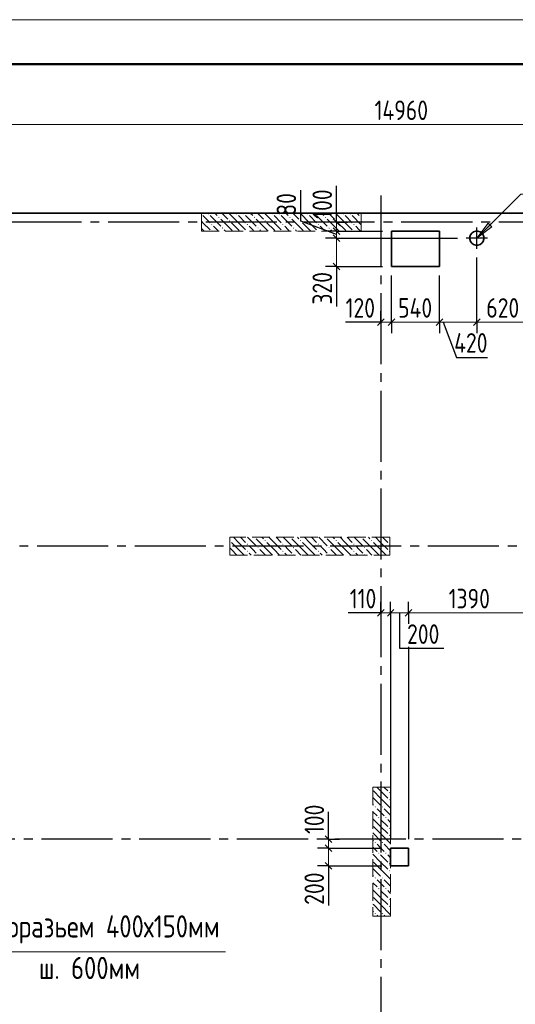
# Model space of a CAD drawing. Header units: millimetres. Extents: x 0 to 43617, y 0 to 59400.
# Tile 21 of 23: x 10557 to 16138, y 48310 to 59400. Entities that reach past the tile are written whole.
import ezdxf

# ---------------------------------------------------------------- set-up
doc = ezdxf.new("R2010")
doc.units = ezdxf.units.MM
doc.linetypes.add('______2', pattern=[270, 200, -70])
doc.linetypes.add('______5', pattern=[1100, 800, -100, 100, -100])
for name, color, linetype, lineweight in [('Standard', 7, 'Continuous', 25), ('ЖБ Перекрытие верхний уровень', 7, 'Continuous', 35), ('ЖБ Пилон', 7, 'Continuous', 35), ('Оси', 40, '______5', 18), ('Примечания', 7, 'Continuous', 25), ('Размерная выноска', 7, 'Continuous', 13)]:
    doc.layers.add(name, color=color, linetype=linetype, lineweight=lineweight)
doc.styles.add('GOST 2.304-81', font='txt')

msp = doc.modelspace()

# ---------------------------------------------------------------- hatches: boundary and pattern name
at = {"layer": 'ЖБ Пилон', "linetype": 'Continuous', "lineweight": 18, "transparency": 33554687}
for points in [[(12604, 57217), (12607, 57213), (12604, 57210)], [(12674, 57213), (12681, 57220), (12687, 57213), (12681, 57207)], [(12794, 57173), (12801, 57180), (12807, 57173), (12801, 57167)], [(12914, 57133), (12921, 57140), (12927, 57133), (12921, 57127)], [(12994, 57213), (13001, 57220), (13007, 57213), (13001, 57207)], [(13074, 57213), (13081, 57220), (13087, 57213), (13081, 57207)], [(13194, 57173), (13201, 57180), (13207, 57173), (13201, 57167)], [(13314, 57133), (13321, 57140), (13327, 57133), (13321, 57127)], [(13394, 57213), (13401, 57220), (13407, 57213), (13401, 57207)], [(13474, 57213), (13481, 57220), (13487, 57213), (13481, 57207)], [(13594, 57173), (13601, 57180), (13607, 57173), (13601, 57167)], [(13714, 57133), (13721, 57140), (13727, 57133), (13721, 57127)], [(13794, 57213), (13801, 57220), (13807, 57213), (13801, 57207)], [(13874, 57213), (13881, 57220), (13887, 57213), (13881, 57207)], [(13994, 57173), (14001, 57180), (14007, 57173), (14001, 57167)], [(14114, 57133), (14121, 57140), (14127, 57133), (14121, 57127)], [(14194, 57213), (14201, 57220), (14207, 57213), (14201, 57207)], [(14274, 57213), (14281, 57220), (14287, 57213), (14281, 57207)], [(14394, 57173), (14401, 57180), (14404, 57177), (14404, 57170), (14401, 57167)], [(12714, 57093), (12721, 57100), (12727, 57093), (12721, 57087)], [(12834, 57053), (12841, 57060), (12847, 57053), (12841, 57047)], [(13114, 57093), (13121, 57100), (13127, 57093), (13121, 57087)], [(13234, 57053), (13241, 57060), (13247, 57053), (13241, 57047)], [(13514, 57093), (13521, 57100), (13527, 57093), (13521, 57087)], [(13634, 57053), (13641, 57060), (13647, 57053), (13641, 57047)], [(13914, 57093), (13921, 57100), (13927, 57093), (13921, 57087)], [(14034, 57053), (14041, 57060), (14047, 57053), (14041, 57047)], [(14314, 57093), (14321, 57100), (14327, 57093), (14321, 57087)], [(13204, 53570), (13201, 53567), (13198, 53570)], [(13604, 53570), (13601, 53567), (13598, 53570)], [(14004, 53570), (14001, 53567), (13998, 53570)], [(14404, 53570), (14401, 53567), (14398, 53570)], [(12924, 53537), (12927, 53533), (12924, 53530)], [(13114, 53493), (13121, 53500), (13127, 53493), (13121, 53487)], [(13234, 53453), (13241, 53460), (13247, 53453), (13241, 53447)], [(13314, 53533), (13321, 53540), (13327, 53533), (13321, 53527)], [(13514, 53493), (13521, 53500), (13527, 53493), (13521, 53487)], [(13634, 53453), (13641, 53460), (13647, 53453), (13641, 53447)], [(13714, 53533), (13721, 53540), (13727, 53533), (13721, 53527)], [(13914, 53493), (13921, 53500), (13927, 53493), (13921, 53487)], [(14034, 53453), (14041, 53460), (14047, 53453), (14041, 53447)], [(14114, 53533), (14121, 53540), (14127, 53533), (14121, 53527)], [(14314, 53493), (14321, 53500), (14327, 53493), (14321, 53487)], [(14434, 53453), (14441, 53460), (14447, 53453), (14441, 53447)], [(14514, 53533), (14521, 53540), (14527, 53533), (14521, 53527)], [(14714, 53493), (14721, 53500), (14724, 53497), (14724, 53490), (14721, 53487)], [(13114, 53413), (13121, 53420), (13127, 53413), (13121, 53407)], [(13234, 53373), (13241, 53380), (13247, 53373), (13244, 53370), (13238, 53370)], [(13514, 53413), (13521, 53420), (13527, 53413), (13521, 53407)], [(13634, 53373), (13641, 53380), (13647, 53373), (13644, 53370), (13638, 53370)], [(13914, 53413), (13921, 53420), (13927, 53413), (13921, 53407)], [(14034, 53373), (14041, 53380), (14047, 53373), (14044, 53370), (14038, 53370)], [(14314, 53413), (14321, 53420), (14327, 53413), (14321, 53407)], [(14434, 53373), (14441, 53380), (14447, 53373), (14444, 53370), (14438, 53370)], [(14714, 53413), (14721, 53420), (14724, 53417), (14724, 53410), (14721, 53407)], [(14714, 50693), (14721, 50700), (14727, 50693), (14721, 50687)], [(14714, 50613), (14721, 50620), (14727, 50613), (14721, 50607)], [(14554, 50533), (14561, 50540), (14567, 50533), (14561, 50527)], [(14634, 50533), (14641, 50540), (14647, 50533), (14641, 50527)], [(14594, 50413), (14601, 50420), (14607, 50413), (14601, 50407)], [(14674, 50413), (14681, 50420), (14687, 50413), (14681, 50407)], [(14714, 50293), (14721, 50300), (14727, 50293), (14721, 50287)], [(14554, 50133), (14561, 50140), (14567, 50133), (14561, 50127)], [(14634, 50133), (14641, 50140), (14647, 50133), (14641, 50127)], [(14714, 50213), (14721, 50220), (14727, 50213), (14721, 50207)], [(14594, 50013), (14601, 50020), (14607, 50013), (14601, 50007)], [(14674, 50013), (14681, 50020), (14687, 50013), (14681, 50007)], [(14714, 49893), (14721, 49900), (14727, 49893), (14721, 49887)], [(14714, 49813), (14721, 49820), (14727, 49813), (14721, 49807)], [(14554, 49733), (14561, 49740), (14567, 49733), (14561, 49727)], [(14634, 49733), (14641, 49740), (14647, 49733), (14641, 49727)], [(14594, 49613), (14601, 49620), (14607, 49613), (14601, 49607)], [(14674, 49613), (14681, 49620), (14687, 49613), (14681, 49607)], [(14714, 49493), (14721, 49500), (14727, 49493), (14721, 49487)], [(14714, 49413), (14721, 49420), (14727, 49413), (14721, 49407)], [(14554, 49333), (14561, 49340), (14567, 49333), (14561, 49327)], [(14634, 49333), (14641, 49340), (14647, 49333), (14641, 49327)]]:
    msp.add_hatch(color=7, dxfattribs=at).paths.add_polyline_path(points, flags=16)
at = {"layer": 'Примечания', "linetype": 'Continuous', "lineweight": 13, "transparency": 33554687}
msp.add_hatch(color=7, dxfattribs=at).paths.add_polyline_path([(15874, 57067), (15704, 56940), (15831, 57110)], flags=16)

# ---------------------------------------------------------------- linework, layer by layer
at = {"layer": 'Standard', "color": 7, "linetype": 'Continuous', "lineweight": 13, "transparency": 33554687}
for p, q in [((22354, 58220), (7394, 58220)), ((14124, 57120), (14124, 57195)), ((14124, 57020), (14124, 56940)), ((14124, 56940), (14124, 56620)), ((14124, 56620), (14124, 56545)), ((14624, 55994), (14549, 55994)), ((14624, 55994), (14744, 55994)), ((14744, 55994), (15284, 55994)), ((15284, 55994), (15704, 55994)), ((15704, 55994), (16324, 55994)), ((14624, 52720), (14549, 52720)), ((14734, 52720), (14624, 52720)), ((14934, 52720), (14734, 52720)), ((16324, 52720), (14934, 52720)), ((14034, 50170), (14034, 50245)), ((14034, 50070), (14034, 49870)), ((14034, 49870), (14034, 49795))]:
    msp.add_line(p, q, dxfattribs=at)
at = {"layer": 'Standard', "color": 251, "linetype": 'Continuous', "lineweight": -3, "true_color": 0x656565, "transparency": 33554687}
for p, q in [((14124, 57120), (13999, 57120)), ((14124, 57120), (14249, 57120)), ((14124, 57120), (14124, 57120)), ((14124, 57020), (13999, 57020)), ((14124, 57020), (14249, 57020)), ((14124, 57020), (14644, 57020)), ((14124, 56940), (13999, 56940)), ((14124, 56940), (14249, 56940)), ((14124, 56940), (15485, 56940)), ((14124, 56620), (13999, 56620)), ((14124, 56620), (14249, 56620)), ((14124, 56620), (14644, 56620)), ((14624, 55994), (14624, 56119)), ((14744, 55994), (14744, 56119)), ((15284, 55994), (15284, 56119)), ((15704, 55994), (15704, 56119)), ((14624, 55994), (14624, 55869)), ((14624, 55994), (14624, 55994)), ((14744, 55994), (14744, 55869)), ((15284, 55994), (15284, 55869)), ((15704, 55994), (15704, 55869)), ((14624, 52720), (14624, 52845)), ((14734, 52720), (14734, 52845)), ((14934, 52720), (14934, 52845)), ((14624, 52720), (14624, 52595)), ((14734, 52720), (14734, 52595)), ((14734, 52720), (14734, 50170)), ((14934, 52720), (14934, 52595)), ((14934, 52720), (14934, 52622)), ((14934, 52337), (14934, 50170)), ((14034, 50170), (13909, 50170)), ((14034, 50170), (14159, 50170)), ((14034, 50170), (14034, 50170)), ((14034, 50070), (13909, 50070)), ((14034, 50070), (14159, 50070)), ((14034, 50070), (14634, 50070)), ((14034, 49870), (13909, 49870)), ((14034, 49870), (14159, 49870)), ((14034, 49870), (14634, 49870))]:
    msp.add_line(p, q, dxfattribs=at)
at = {"layer": 'Standard', "color": 7, "linetype": 'Continuous', "lineweight": 25, "transparency": 33554687}
for p, q in [((14086, 57157), (14161, 57083)), ((14086, 57057), (14161, 56982)), ((14086, 56977), (14161, 56903)), ((14086, 56657), (14161, 56582)), ((14586, 55956), (14661, 56031)), ((14706, 55956), (14781, 56031)), ((15246, 55956), (15321, 56031)), ((15667, 55956), (15742, 56031)), ((14661, 52757), (14586, 52683)), ((14771, 52757), (14697, 52683)), ((14971, 52757), (14897, 52683)), ((13997, 50208), (14071, 50133)), ((13997, 50108), (14071, 50033)), ((13997, 49908), (14071, 49833))]:
    msp.add_line(p, q, dxfattribs=at)
at = {"layer": 'Standard', "color": 8, "linetype": '______5', "lineweight": -3, "transparency": 33554687}
for p, q in [((15704, 56820), (15704, 57060)), ((15824, 56940), (15585, 56940))]:
    msp.add_line(p, q, dxfattribs=at)
at = {"layer": 'Standard', "color": 7, "linetype": 'Continuous', "lineweight": 13, "transparency": 33554687}
msp.add_lwpolyline([(0, 0), (42000, 0), (42000, 59400), (0, 59400), (0, 0)], close=True, dxfattribs=at)
at = {"layer": 'Standard', "color": 7, "linetype": 'Continuous', "lineweight": 50, "transparency": 33554687}
msp.add_lwpolyline([(2000, 58900), (41500, 58900), (41500, 500), (2000, 500), (2000, 58900)], close=True, dxfattribs=at)
at = {"layer": 'Standard', "color": 7, "linetype": 'Continuous', "lineweight": 13, "transparency": 33554687}
for points in [[(14124, 57120), (14124, 57051), (14124, 57051), (14124, 57020)], [(14034, 50170), (14034, 50130), (14034, 50130), (14034, 50070)]]:
    msp.add_lwpolyline(points, dxfattribs=at)
at = {"layer": 'Standard', "color": 251, "linetype": 'Continuous', "lineweight": -3, "true_color": 0x656565, "transparency": 33554687}
for points in [[(15704, 55994), (15704, 56011), (15704, 56011), (15704, 56195), (15704, 56195), (15704, 56720)], [(14744, 55994), (14744, 56011), (14744, 56011), (14744, 56011), (14744, 56011), (14744, 56078), (14744, 56078), (14744, 56520)], [(15284, 55994), (15284, 56011), (15284, 56011), (15284, 56144), (15284, 56144), (15284, 56520)], [(14624, 52720), (14624, 52737), (14624, 52737), (14624, 52796)]]:
    msp.add_lwpolyline(points, dxfattribs=at)
at = {"layer": 'ЖБ Перекрытие верхний уровень', "color": 7, "linetype": 'Continuous', "lineweight": 35, "transparency": 33554687}
for p, q in [((22354, 57220), (8924, 57220)), ((15284, 57020), (14744, 57020)), ((14744, 57020), (14744, 56620)), ((15284, 56620), (15284, 57020)), ((15668, 57012), (15647, 56997)), ((15692, 57020), (15668, 57012)), ((15717, 57020), (15692, 57020)), ((15741, 57012), (15717, 57020)), ((15761, 56997), (15741, 57012)), ((15632, 56977), (15624, 56953)), ((15624, 56953), (15624, 56927)), ((15624, 56927), (15632, 56903)), ((15647, 56997), (15632, 56977)), ((15632, 56903), (15647, 56883)), ((15776, 56977), (15761, 56997)), ((15761, 56883), (15776, 56903)), ((15784, 56953), (15776, 56977)), ((15776, 56903), (15784, 56927)), ((15784, 56927), (15784, 56953)), ((15647, 56883), (15668, 56868)), ((15668, 56868), (15692, 56860)), ((15692, 56860), (15717, 56860)), ((15717, 56860), (15741, 56868)), ((15741, 56868), (15761, 56883)), ((14744, 56620), (15284, 56620)), ((14934, 50070), (14734, 50070)), ((14734, 50070), (14734, 49870)), ((14934, 49870), (14934, 50070)), ((14734, 49870), (14934, 49870))]:
    msp.add_line(p, q, dxfattribs=at)
at = {"layer": 'ЖБ Пилон', "color": 253, "linetype": '______2', "lineweight": 13, "true_color": 0xa0a0a0, "transparency": 33554687}
for p, q in [((14404, 57220), (12604, 57220)), ((12604, 57220), (12604, 57020)), ((14404, 57020), (14404, 57220)), ((12604, 57020), (14404, 57020)), ((14724, 53570), (12924, 53570)), ((12924, 53570), (12924, 53370)), ((14724, 53370), (14724, 53570)), ((12924, 53370), (14724, 53370)), ((14534, 50755), (14534, 49305)), ((14734, 50755), (14534, 50755)), ((14734, 49305), (14734, 50755)), ((14534, 49305), (14734, 49305))]:
    msp.add_line(p, q, dxfattribs=at)
at = {"layer": 'ЖБ Пилон', "color": 9, "linetype": 'Continuous', "lineweight": 18, "true_color": 0xc7c7c7, "transparency": 33554687}
for p, q in [((12621, 57113), (12604, 57130)), ((12621, 57193), (12701, 57113)), ((12621, 57113), (12701, 57033)), ((12701, 57193), (12821, 57073)), ((12754, 57220), (12781, 57193)), ((12941, 57033), (12821, 57153)), ((12834, 57220), (12901, 57153)), ((13021, 57113), (12914, 57220)), ((12941, 57113), (13021, 57033)), ((13021, 57193), (13101, 57113)), ((13021, 57113), (13101, 57033)), ((13101, 57193), (13221, 57073)), ((13154, 57220), (13181, 57193)), ((13341, 57033), (13221, 57153)), ((13234, 57220), (13301, 57153)), ((13421, 57113), (13314, 57220)), ((13341, 57113), (13421, 57033)), ((13421, 57193), (13501, 57113)), ((13421, 57113), (13501, 57033)), ((13501, 57193), (13621, 57073)), ((13554, 57220), (13581, 57193)), ((13741, 57033), (13621, 57153)), ((13634, 57220), (13701, 57153)), ((13821, 57113), (13714, 57220)), ((13741, 57113), (13821, 57033)), ((13821, 57193), (13901, 57113)), ((13821, 57113), (13901, 57033)), ((13901, 57193), (14021, 57073)), ((13954, 57220), (13981, 57193)), ((14141, 57033), (14021, 57153)), ((14034, 57220), (14101, 57153)), ((14221, 57113), (14114, 57220)), ((14141, 57113), (14221, 57033)), ((14221, 57193), (14301, 57113)), ((14221, 57113), (14301, 57033)), ((14301, 57193), (14404, 57090)), ((14354, 57220), (14381, 57193)), ((12604, 57050), (12621, 57033)), ((12621, 57033), (12634, 57020)), ((12781, 57033), (12741, 57073)), ((12794, 57020), (12781, 57033)), ((12861, 57033), (12874, 57020)), ((12941, 57033), (12954, 57020)), ((13021, 57033), (13034, 57020)), ((13181, 57033), (13141, 57073)), ((13194, 57020), (13181, 57033)), ((13261, 57033), (13274, 57020)), ((13341, 57033), (13354, 57020)), ((13421, 57033), (13434, 57020)), ((13581, 57033), (13541, 57073)), ((13594, 57020), (13581, 57033)), ((13661, 57033), (13674, 57020)), ((13741, 57033), (13754, 57020)), ((13821, 57033), (13834, 57020)), ((13981, 57033), (13941, 57073)), ((13994, 57020), (13981, 57033)), ((14061, 57033), (14074, 57020)), ((14141, 57033), (14154, 57020)), ((14221, 57033), (14234, 57020)), ((14381, 57033), (14341, 57073)), ((14394, 57020), (14381, 57033)), ((13021, 53513), (12964, 53570)), ((13044, 53570), (13101, 53513)), ((13124, 53570), (13221, 53473)), ((13284, 53570), (13301, 53553)), ((13421, 53513), (13364, 53570)), ((13444, 53570), (13501, 53513)), ((13524, 53570), (13621, 53473)), ((13684, 53570), (13701, 53553)), ((13821, 53513), (13764, 53570)), ((13844, 53570), (13901, 53513)), ((13924, 53570), (14021, 53473)), ((14084, 53570), (14101, 53553)), ((14221, 53513), (14164, 53570)), ((14244, 53570), (14301, 53513)), ((14324, 53570), (14421, 53473)), ((14484, 53570), (14501, 53553)), ((14621, 53513), (14564, 53570)), ((14644, 53570), (14701, 53513)), ((12941, 53513), (13021, 53433)), ((13021, 53513), (13101, 53433)), ((13181, 53433), (13141, 53473)), ((13341, 53433), (13221, 53553)), ((13341, 53513), (13421, 53433)), ((13421, 53513), (13501, 53433)), ((13581, 53433), (13541, 53473)), ((13741, 53433), (13621, 53553)), ((13741, 53513), (13821, 53433)), ((13821, 53513), (13901, 53433)), ((13981, 53433), (13941, 53473)), ((14141, 53433), (14021, 53553)), ((14141, 53513), (14221, 53433)), ((14221, 53513), (14301, 53433)), ((14381, 53433), (14341, 53473)), ((14541, 53433), (14421, 53553)), ((14541, 53513), (14621, 53433)), ((14621, 53513), (14701, 53433)), ((12941, 53433), (12924, 53450)), ((12924, 53370), (12924, 53370)), ((12941, 53433), (13004, 53370)), ((13021, 53433), (13084, 53370)), ((13141, 53393), (13164, 53370)), ((13221, 53393), (13181, 53433)), ((13261, 53433), (13324, 53370)), ((13341, 53433), (13404, 53370)), ((13421, 53433), (13484, 53370)), ((13541, 53393), (13564, 53370)), ((13621, 53393), (13581, 53433)), ((13661, 53433), (13724, 53370)), ((13741, 53433), (13804, 53370)), ((13821, 53433), (13884, 53370)), ((13941, 53393), (13964, 53370)), ((14021, 53393), (13981, 53433)), ((14061, 53433), (14124, 53370)), ((14141, 53433), (14204, 53370)), ((14221, 53433), (14284, 53370)), ((14341, 53393), (14364, 53370)), ((14421, 53393), (14381, 53433)), ((14461, 53433), (14524, 53370)), ((14541, 53433), (14604, 53370)), ((14621, 53433), (14684, 53370)), ((14541, 50713), (14621, 50633)), ((14621, 50713), (14579, 50755)), ((14621, 50713), (14701, 50633)), ((14659, 50755), (14701, 50713)), ((14541, 50633), (14534, 50640)), ((14541, 50633), (14621, 50553)), ((14621, 50633), (14734, 50520)), ((14534, 50560), (14541, 50553)), ((14534, 50480), (14581, 50433)), ((14621, 50473), (14581, 50513)), ((14661, 50433), (14621, 50473)), ((14661, 50513), (14734, 50440)), ((14621, 50313), (14534, 50400)), ((14621, 50393), (14701, 50313)), ((14701, 50393), (14734, 50360)), ((14541, 50233), (14534, 50240)), ((14541, 50313), (14621, 50233)), ((14621, 50313), (14701, 50233)), ((14534, 50160), (14541, 50153)), ((14541, 50233), (14621, 50153)), ((14621, 50233), (14734, 50120)), ((14534, 50080), (14581, 50033)), ((14621, 50073), (14581, 50113)), ((14661, 50033), (14621, 50073)), ((14661, 50113), (14734, 50040)), ((14621, 49913), (14534, 50000)), ((14541, 49913), (14621, 49833)), ((14621, 49993), (14701, 49913)), ((14621, 49913), (14701, 49833)), ((14701, 49993), (14734, 49960)), ((14541, 49833), (14534, 49840)), ((14541, 49833), (14621, 49753)), ((14621, 49833), (14734, 49720)), ((14534, 49760), (14541, 49753)), ((14621, 49673), (14581, 49713)), ((14661, 49713), (14734, 49640)), ((14534, 49680), (14581, 49633)), ((14621, 49513), (14534, 49600)), ((14661, 49633), (14621, 49673)), ((14621, 49593), (14701, 49513)), ((14701, 49593), (14734, 49560)), ((14541, 49513), (14621, 49433)), ((14621, 49513), (14701, 49433)), ((14541, 49433), (14534, 49440)), ((14534, 49360), (14541, 49353)), ((14541, 49433), (14621, 49353)), ((14621, 49433), (14734, 49320)), ((14589, 49305), (14581, 49313)), ((14661, 49313), (14669, 49305))]:
    msp.add_line(p, q, dxfattribs=at)
at = {"layer": 'Оси', "color": 8, "linetype": '______5', "lineweight": -3, "transparency": 33554687}
for p, q in [((14624, 57420), (14624, 7100)), ((23354, 57120), (4600, 57120)), ((22554, 53470), (4600, 53470)), ((23704, 50170), (4600, 50170))]:
    msp.add_line(p, q, dxfattribs=at)
at = {"layer": 'Примечания', "color": 7, "linetype": 'Continuous', "lineweight": 13, "transparency": 33554687}
for p, q in [((15704, 56940), (15831, 57110)), ((15874, 57067), (15704, 56940)), ((15831, 57110), (15874, 57067)), ((15853, 57088), (15863, 57099)), ((15704, 56940), (15704, 56940)), ((15704, 56940), (15704, 56940)), ((15704, 56940), (15704, 56940)), ((12874, 48900), (8924, 48900))]:
    msp.add_line(p, q, dxfattribs=at)
msp.add_lwpolyline([(15704, 56940), (16200, 57436), (18068, 57436)], dxfattribs=at)
at = {"layer": 'Размерная выноска', "color": 7, "linetype": 'Continuous', "lineweight": 25, "transparency": 33554687}
for p, q in [((14124, 57120), (14124, 57530)), ((14124, 56620), (14124, 56170)), ((14624, 55994), (14224, 55994)), ((14624, 52720), (14254, 52720)), ((14034, 50170), (14034, 50480)), ((14034, 49875), (14034, 49425))]:
    msp.add_line(p, q, dxfattribs=at)
for points in [[(14124, 56980), (13724, 57130), (13724, 57480)], [(15324, 55994), (15474, 55594), (15824, 55594)], [(14834, 52720), (14834, 52320), (15334, 52320)]]:
    msp.add_lwpolyline(points, dxfattribs=at)

# ---------------------------------------------------------------- texts
at = {"layer": 'Standard', "color": 7, "linetype": 'Continuous', "lineweight": 25, "transparency": 33554687, "char_height": 220, "attachment_point": 7, "style": 'GOST 2.304-81'}
for s, insert, width in [('14960', (14553, 58270), 766.4), ('120', (14227, 56044), 485.07), ('540', (14818, 56044), 516.39), ('620', (15811, 56044), 531.97), ('420', (15449, 55650), 531.97), ('110', (14274, 52770), 438.2), ('1390', (15387, 52770), 610.16), ('200', (14919, 52370), 531.97)]:
    msp.add_mtext(s, dxfattribs=dict(at, insert=insert, width=width))
at = {"layer": 'Standard', "color": 7, "linetype": 'Continuous', "lineweight": 25, "transparency": 33554687, "char_height": 220, "attachment_point": 7, "rotation": 90, "style": 'GOST 2.304-81'}
for s, insert, width in [('100', (14074, 57157), 485.09), ('80', (13670, 57192), 391.31), ('320', (14074, 56191), 516.38), ('100', (13984, 50228), 485.08), ('200', (13984, 49431), 531.97)]:
    msp.add_mtext(s, dxfattribs=dict(at, insert=insert, width=width))
at = {"layer": 'Примечания', "color": 7, "linetype": 'Continuous', "lineweight": 25, "transparency": 33554687, "char_height": 250, "attachment_point": 7, "style": 'GOST 2.304-81'}
for s, insert, width in [('Терморазьем\\~400х150мм', (9824, 48995), 3189.08), ('ш.\\~600мм', (10774, 48595), 1279.43)]:
    msp.add_mtext(s, dxfattribs=dict(at, insert=insert, width=width))

doc.saveas('drawing.dxf')
